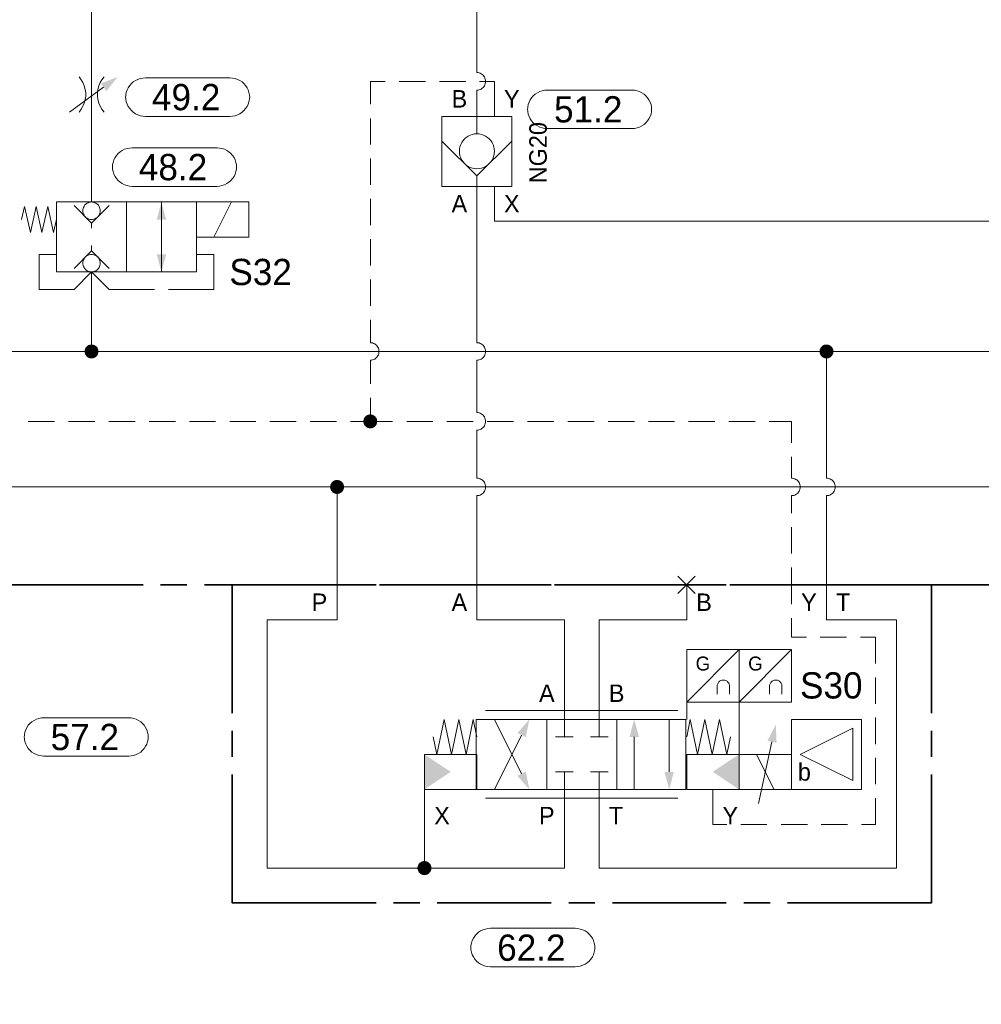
# Model space of a CAD drawing. Header units: millimetres. Extents: x 0 to 203, y 0 to 47.
# Tile 87 of 196: x 33.15 to 37.48, y 29.65 to 34.08. Entities that reach past the tile are written whole.
import ezdxf

# ---------------------------------------------------------------- set-up
doc = ezdxf.new("R2010")
doc.units = ezdxf.units.MM
for name, color, linetype in [('PDF_Geomertry', 7, 'Continuous'), ('PDF_Solid Fills', 7, 'Continuous'), ('PDF_Text', 7, 'Continuous')]:
    doc.layers.add(name, color=color, linetype=linetype)
doc.styles.add('PDF Arial', font='txt')

msp = doc.modelspace()

# ---------------------------------------------------------------- hatches: boundary and pattern name
at = {"layer": 'PDF_Solid Fills', "transparency": 33554559}
for points in [[(33.4765, 32.5868), (33.4446, 32.5868), (33.4451, 32.591)], [(33.4765, 32.5868), (33.4451, 32.5826), (33.4446, 32.5868)], [(33.4765, 32.5868), (33.4451, 32.591), (33.446, 32.5951)], [(33.4765, 32.5868), (33.446, 32.5785), (33.4451, 32.5826)], [(33.4765, 32.5868), (33.446, 32.5951), (33.4474, 32.5985)], [(33.4765, 32.5868), (33.4474, 32.5749), (33.446, 32.5785)], [(33.4765, 32.5868), (33.4474, 32.5985), (33.4487, 32.6026)], [(33.4765, 32.5868), (33.4487, 32.5707), (33.4474, 32.5749)], [(33.4765, 32.5868), (33.4487, 32.6026), (33.4515, 32.6063)], [(33.4765, 32.5868), (33.4515, 32.5679), (33.4487, 32.5707)], [(33.4765, 32.5868), (33.4515, 32.6063), (33.4543, 32.609)], [(33.4765, 32.5868), (33.4543, 32.5646), (33.4515, 32.5679)], [(33.4765, 32.5868), (33.4543, 32.609), (33.4571, 32.6118)], [(33.4765, 32.5868), (33.4571, 32.5618), (33.4543, 32.5646)], [(33.4765, 32.5868), (33.4571, 32.6118), (33.4604, 32.6138)], [(33.4765, 32.5868), (33.4604, 32.5596), (33.4571, 32.5618)], [(33.4765, 32.5868), (33.4604, 32.6138), (33.464, 32.616)], [(33.4765, 32.5868), (33.464, 32.5576), (33.4604, 32.5596)], [(33.4765, 32.5868), (33.464, 32.616), (33.4682, 32.6174)], [(33.4765, 32.5868), (33.4682, 32.5563), (33.464, 32.5576)], [(33.4765, 32.5868), (33.4682, 32.6174), (33.4724, 32.6179)], [(33.4765, 32.5868), (33.4724, 32.5554), (33.4682, 32.5563)], [(33.4765, 32.5868), (33.4724, 32.6179), (33.4765, 32.6179)], [(33.4765, 32.5868), (33.4765, 32.5554), (33.4724, 32.5554)], [(33.4765, 32.5868), (33.4807, 32.6179), (33.484, 32.6174)], [(33.4765, 32.5868), (33.4765, 32.6179), (33.4807, 32.6179)], [(33.4765, 32.5868), (33.484, 32.6174), (33.4882, 32.616)], [(33.4765, 32.5868), (33.4882, 32.616), (33.4918, 32.6138)], [(33.4765, 32.5868), (33.4918, 32.6138), (33.4951, 32.6118)], [(33.4765, 32.5868), (33.4951, 32.6118), (33.4987, 32.609)], [(33.4765, 32.5868), (33.4987, 32.609), (33.5015, 32.6063)], [(33.4765, 32.5868), (33.5015, 32.6063), (33.5035, 32.6026)], [(33.4765, 32.5868), (33.5035, 32.6026), (33.5049, 32.5985)], [(33.4765, 32.5868), (33.5049, 32.5985), (33.5063, 32.5951)], [(33.4765, 32.5868), (33.5063, 32.5951), (33.5071, 32.591)], [(33.4765, 32.5868), (33.5071, 32.591), (33.5076, 32.5868)], [(33.4765, 32.5868), (33.4807, 32.5554), (33.4765, 32.5554)], [(33.4765, 32.5868), (33.484, 32.5563), (33.4807, 32.5554)], [(33.4765, 32.5868), (33.4882, 32.5576), (33.484, 32.5563)], [(33.4765, 32.5868), (33.4918, 32.5596), (33.4882, 32.5576)], [(33.4765, 32.5868), (33.4951, 32.5618), (33.4918, 32.5596)], [(33.4765, 32.5868), (33.4987, 32.5646), (33.4951, 32.5618)], [(33.4765, 32.5868), (33.5015, 32.5679), (33.4987, 32.5646)], [(33.4765, 32.5868), (33.5035, 32.5707), (33.5015, 32.5679)], [(33.4765, 32.5868), (33.5049, 32.5749), (33.5035, 32.5707)], [(33.4765, 32.5868), (33.5063, 32.5785), (33.5049, 32.5749)], [(33.4765, 32.5868), (33.5071, 32.5826), (33.5063, 32.5785)], [(33.4765, 32.5868), (33.5076, 32.5868), (33.5071, 32.5826)], [(36.7807, 32.5868), (36.7493, 32.591), (36.7501, 32.5951)], [(36.7807, 32.5868), (36.7493, 32.5868), (36.7493, 32.591)], [(36.7807, 32.5868), (36.7493, 32.5826), (36.7493, 32.5868)], [(36.7807, 32.5868), (36.7501, 32.5785), (36.7493, 32.5826)], [(36.7807, 32.5868), (36.7501, 32.5951), (36.7515, 32.5985)], [(36.7807, 32.5868), (36.7515, 32.5749), (36.7501, 32.5785)], [(36.7807, 32.5868), (36.7515, 32.5985), (36.7535, 32.6026)], [(36.7807, 32.5868), (36.7535, 32.5707), (36.7515, 32.5749)], [(36.7807, 32.5868), (36.7535, 32.6026), (36.7557, 32.6063)], [(36.7807, 32.5868), (36.7557, 32.5679), (36.7535, 32.5707)], [(36.7807, 32.5868), (36.7557, 32.6063), (36.7585, 32.609)], [(36.7807, 32.5868), (36.7585, 32.5646), (36.7557, 32.5679)], [(36.7807, 32.5868), (36.7585, 32.609), (36.7613, 32.6118)], [(36.7807, 32.5868), (36.7613, 32.5618), (36.7585, 32.5646)], [(36.7807, 32.5868), (36.7613, 32.6118), (36.7646, 32.6138)], [(36.7807, 32.5868), (36.7646, 32.5596), (36.7613, 32.5618)], [(36.7807, 32.5868), (36.7646, 32.6138), (36.7687, 32.616)], [(36.7807, 32.5868), (36.7687, 32.5576), (36.7646, 32.5596)], [(36.7807, 32.5868), (36.7687, 32.616), (36.7724, 32.6174)], [(36.7807, 32.5868), (36.7724, 32.5563), (36.7687, 32.5576)], [(36.7807, 32.5868), (36.7724, 32.6174), (36.7765, 32.6179)], [(36.7807, 32.5868), (36.7765, 32.5554), (36.7724, 32.5563)], [(36.7807, 32.5868), (36.7765, 32.6179), (36.7807, 32.6179)], [(36.7807, 32.5868), (36.7807, 32.5554), (36.7765, 32.5554)], [(36.7807, 32.5868), (36.7849, 32.6179), (36.789, 32.6174)], [(36.7807, 32.5868), (36.7807, 32.6179), (36.7849, 32.6179)], [(36.7807, 32.5868), (36.789, 32.6174), (36.7924, 32.616)], [(36.7807, 32.5868), (36.7924, 32.616), (36.7965, 32.6138)], [(36.7807, 32.5868), (36.7965, 32.6138), (36.8001, 32.6118)], [(36.7807, 32.5868), (36.8001, 32.6118), (36.8029, 32.609)], [(36.7807, 32.5868), (36.8029, 32.609), (36.8057, 32.6063)], [(36.7807, 32.5868), (36.8057, 32.6063), (36.8076, 32.6026)], [(36.7807, 32.5868), (36.8076, 32.6026), (36.8099, 32.5985)], [(36.7807, 32.5868), (36.8099, 32.5985), (36.8112, 32.5951)], [(36.7807, 32.5868), (36.8112, 32.5951), (36.8118, 32.591)], [(36.7807, 32.5868), (36.8118, 32.591), (36.8118, 32.5868)], [(36.7807, 32.5868), (36.7849, 32.5554), (36.7807, 32.5554)], [(36.7807, 32.5868), (36.789, 32.5563), (36.7849, 32.5554)], [(36.7807, 32.5868), (36.7924, 32.5576), (36.789, 32.5563)], [(36.7807, 32.5868), (36.7965, 32.5596), (36.7924, 32.5576)], [(36.7807, 32.5868), (36.8001, 32.5618), (36.7965, 32.5596)], [(36.7807, 32.5868), (36.8029, 32.5646), (36.8001, 32.5618)], [(36.7807, 32.5868), (36.8057, 32.5679), (36.8029, 32.5646)], [(36.7807, 32.5868), (36.8076, 32.5707), (36.8057, 32.5679)], [(36.7807, 32.5868), (36.8099, 32.5749), (36.8076, 32.5707)], [(36.7807, 32.5868), (36.8112, 32.5785), (36.8099, 32.5749)], [(36.7807, 32.5868), (36.8118, 32.5826), (36.8112, 32.5785)], [(36.7807, 32.5868), (36.8118, 32.5868), (36.8118, 32.5826)], [(34.7299, 32.2721), (34.6979, 32.2721), (34.6987, 32.2763)], [(34.7299, 32.2721), (34.6987, 32.2687), (34.6979, 32.2721)], [(34.7299, 32.2721), (34.6987, 32.2763), (34.6993, 32.2804)], [(34.7299, 32.2721), (34.6993, 32.2646), (34.6987, 32.2687)], [(34.7299, 32.2721), (34.6993, 32.2804), (34.7007, 32.2846)], [(34.7299, 32.2721), (34.7007, 32.2604), (34.6993, 32.2646)], [(34.7299, 32.2721), (34.7007, 32.2846), (34.7021, 32.2882)], [(34.7299, 32.2721), (34.7021, 32.2568), (34.7007, 32.2604)], [(34.7299, 32.2721), (34.7021, 32.2882), (34.7049, 32.2915)], [(34.7299, 32.2721), (34.7049, 32.2535), (34.7021, 32.2568)], [(34.7299, 32.2721), (34.7049, 32.2915), (34.7076, 32.2943)], [(34.7299, 32.2721), (34.7076, 32.2499), (34.7049, 32.2535)], [(34.7299, 32.2721), (34.7076, 32.2943), (34.7104, 32.2971)], [(34.7299, 32.2721), (34.7104, 32.2479), (34.7076, 32.2499)], [(34.7299, 32.2721), (34.7104, 32.2971), (34.714, 32.2999)], [(34.7299, 32.2721), (34.714, 32.2451), (34.7104, 32.2479)], [(34.7299, 32.2721), (34.714, 32.2999), (34.7174, 32.3013)], [(34.7299, 32.2721), (34.7174, 32.2437), (34.714, 32.2451)], [(34.7299, 32.2721), (34.7174, 32.3013), (34.7215, 32.3026)], [(34.7299, 32.2721), (34.7215, 32.2424), (34.7174, 32.2437)], [(34.7299, 32.2721), (34.7215, 32.3026), (34.7257, 32.3035)], [(34.7299, 32.2721), (34.7257, 32.2415), (34.7215, 32.2424)], [(34.7299, 32.2721), (34.7257, 32.3035), (34.7299, 32.304)], [(34.7299, 32.2721), (34.7299, 32.241), (34.7257, 32.2415)], [(34.7299, 32.2721), (34.7299, 32.304), (34.7335, 32.3035)], [(34.7299, 32.2721), (34.7335, 32.3035), (34.7376, 32.3026)], [(34.7299, 32.2721), (34.7376, 32.3026), (34.7418, 32.3013)], [(34.7299, 32.2721), (34.7418, 32.3013), (34.7451, 32.2999)], [(34.7299, 32.2721), (34.7451, 32.2999), (34.7487, 32.2971)], [(34.7299, 32.2721), (34.7487, 32.2971), (34.7521, 32.2943)], [(34.7299, 32.2721), (34.7521, 32.2943), (34.7543, 32.2915)], [(34.7299, 32.2721), (34.7543, 32.2915), (34.7571, 32.2882)], [(34.7299, 32.2721), (34.7571, 32.2882), (34.7585, 32.2846)], [(34.7299, 32.2721), (34.7585, 32.2846), (34.7599, 32.2804)], [(34.7299, 32.2721), (34.7599, 32.2804), (34.7604, 32.2763)], [(34.7299, 32.2721), (34.7604, 32.2763), (34.7613, 32.2721)], [(34.7299, 32.2721), (34.7335, 32.2415), (34.7299, 32.241)], [(34.7299, 32.2721), (34.7376, 32.2424), (34.7335, 32.2415)], [(34.7299, 32.2721), (34.7418, 32.2437), (34.7376, 32.2424)], [(34.7299, 32.2721), (34.7451, 32.2451), (34.7418, 32.2437)], [(34.7299, 32.2721), (34.7487, 32.2479), (34.7451, 32.2451)], [(34.7299, 32.2721), (34.7521, 32.2499), (34.7487, 32.2479)], [(34.7299, 32.2721), (34.7543, 32.2535), (34.7521, 32.2499)], [(34.7299, 32.2721), (34.7571, 32.2568), (34.7543, 32.2535)], [(34.7299, 32.2721), (34.7585, 32.2604), (34.7571, 32.2568)], [(34.7299, 32.2721), (34.7599, 32.2646), (34.7585, 32.2604)], [(34.7299, 32.2721), (34.7604, 32.2687), (34.7599, 32.2646)], [(34.7299, 32.2721), (34.7613, 32.2721), (34.7604, 32.2687)], [(34.5807, 31.9776), (34.5585, 31.9999), (34.5612, 32.0026)], [(34.5807, 31.9776), (34.5612, 32.0026), (34.5646, 32.0049)], [(34.5807, 31.9776), (34.5646, 32.0049), (34.5682, 32.0068)], [(34.5807, 31.9776), (34.5682, 32.0068), (34.5724, 32.0082)], [(34.5807, 31.9776), (34.5724, 32.0082), (34.5765, 32.009)], [(34.5807, 31.9776), (34.5765, 32.009), (34.5807, 32.009)], [(34.5807, 31.9776), (34.584, 32.009), (34.5882, 32.0082)], [(34.5807, 31.9776), (34.5807, 32.009), (34.584, 32.009)], [(34.5807, 31.9776), (34.5882, 32.0082), (34.5924, 32.0068)], [(34.5807, 31.9776), (34.5924, 32.0068), (34.596, 32.0049)], [(34.5807, 31.9776), (34.596, 32.0049), (34.5993, 32.0026)], [(34.5807, 31.9776), (34.5993, 32.0026), (34.6029, 31.9999)], [(34.5807, 31.9776), (34.5487, 31.9776), (34.5493, 31.9818)], [(34.5807, 31.9776), (34.5493, 31.9735), (34.5487, 31.9776)], [(34.5807, 31.9776), (34.5493, 31.9818), (34.5501, 31.986)], [(34.5807, 31.9776), (34.5501, 31.9693), (34.5493, 31.9735)], [(34.5807, 31.9776), (34.5501, 31.986), (34.5515, 31.9896)], [(34.5807, 31.9776), (34.5515, 31.966), (34.5501, 31.9693)], [(34.5807, 31.9776), (34.5515, 31.9896), (34.5529, 31.9937)], [(34.5807, 31.9776), (34.5529, 31.9618), (34.5515, 31.966)], [(34.5807, 31.9776), (34.5529, 31.9937), (34.5557, 31.9971)], [(34.5807, 31.9776), (34.5557, 31.959), (34.5529, 31.9618)], [(34.5807, 31.9776), (34.5557, 31.9971), (34.5585, 31.9999)], [(34.5807, 31.9776), (34.5585, 31.9554), (34.5557, 31.959)], [(34.5807, 31.9776), (34.5612, 31.9526), (34.5585, 31.9554)], [(34.5807, 31.9776), (34.5646, 31.9507), (34.5612, 31.9526)], [(34.5807, 31.9776), (34.5682, 31.9485), (34.5646, 31.9507)], [(34.5807, 31.9776), (34.5724, 31.9471), (34.5682, 31.9485)], [(34.5807, 31.9776), (34.5765, 31.9465), (34.5724, 31.9471)], [(34.5807, 31.9776), (34.5807, 31.9465), (34.5765, 31.9465)], [(34.5807, 31.9776), (34.6029, 31.9999), (34.6049, 31.9971)], [(34.5807, 31.9776), (34.6049, 31.9971), (34.6076, 31.9937)], [(34.5807, 31.9776), (34.6076, 31.9937), (34.609, 31.9896)], [(34.5807, 31.9776), (34.609, 31.9896), (34.6104, 31.986)], [(34.5807, 31.9776), (34.6104, 31.986), (34.6113, 31.9818)], [(34.5807, 31.9776), (34.6113, 31.9818), (34.6118, 31.9776)], [(34.5807, 31.9776), (34.584, 31.9465), (34.5807, 31.9465)], [(34.5807, 31.9776), (34.5882, 31.9471), (34.584, 31.9465)], [(34.5807, 31.9776), (34.5924, 31.9485), (34.5882, 31.9471)], [(34.5807, 31.9776), (34.596, 31.9507), (34.5924, 31.9485)], [(34.5807, 31.9776), (34.5993, 31.9526), (34.596, 31.9507)], [(34.5807, 31.9776), (34.6029, 31.9554), (34.5993, 31.9526)], [(34.5807, 31.9776), (34.6049, 31.959), (34.6029, 31.9554)], [(34.5807, 31.9776), (34.6076, 31.9618), (34.6049, 31.959)], [(34.5807, 31.9776), (34.609, 31.966), (34.6076, 31.9618)], [(34.5807, 31.9776), (34.6104, 31.9693), (34.609, 31.966)], [(34.5807, 31.9776), (34.6113, 31.9735), (34.6104, 31.9693)], [(34.5807, 31.9776), (34.6118, 31.9776), (34.6113, 31.9735)], [(34.9729, 30.2646), (34.9432, 30.2729), (34.9446, 30.2771)], [(34.9729, 30.2646), (34.9446, 30.2771), (34.946, 30.2804)], [(34.9729, 30.2646), (34.946, 30.2804), (34.9479, 30.284)], [(34.9729, 30.2646), (34.9479, 30.284), (34.9507, 30.2868)], [(34.9729, 30.2646), (34.9507, 30.2868), (34.9543, 30.2896)], [(34.9729, 30.2646), (34.9543, 30.2896), (34.9576, 30.2915)], [(34.9729, 30.2646), (34.9576, 30.2915), (34.9613, 30.2938)], [(34.9729, 30.2646), (34.9613, 30.2938), (34.9654, 30.2951)], [(34.9729, 30.2646), (34.9654, 30.2951), (34.9688, 30.2957)], [(34.9729, 30.2646), (34.9688, 30.2957), (34.9729, 30.2957)], [(34.9729, 30.2646), (34.9771, 30.2957), (34.9813, 30.2951)], [(34.9729, 30.2646), (34.9729, 30.2957), (34.9771, 30.2957)], [(34.9729, 30.2646), (34.9813, 30.2951), (34.9854, 30.2938)], [(34.9729, 30.2646), (34.9854, 30.2938), (34.989, 30.2915)], [(34.9729, 30.2646), (34.989, 30.2915), (34.9924, 30.2896)], [(34.9729, 30.2646), (34.9924, 30.2896), (34.9951, 30.2868)], [(34.9729, 30.2646), (34.9951, 30.2868), (34.9979, 30.284)], [(34.9729, 30.2646), (34.9979, 30.284), (35.0007, 30.2804)], [(34.9729, 30.2646), (35.0007, 30.2804), (35.0021, 30.2771)], [(34.9729, 30.2646), (35.0021, 30.2771), (35.0035, 30.2729)], [(34.9729, 30.2646), (34.9418, 30.2687), (34.9432, 30.2729)], [(34.9729, 30.2646), (34.9418, 30.2646), (34.9418, 30.2687)], [(34.9729, 30.2646), (34.9418, 30.2604), (34.9418, 30.2646)], [(34.9729, 30.2646), (34.9432, 30.2563), (34.9418, 30.2604)], [(34.9729, 30.2646), (34.9446, 30.2526), (34.9432, 30.2563)], [(34.9729, 30.2646), (34.946, 30.2493), (34.9446, 30.2526)], [(34.9729, 30.2646), (34.9479, 30.2457), (34.946, 30.2493)], [(34.9729, 30.2646), (34.9507, 30.2424), (34.9479, 30.2457)], [(34.9729, 30.2646), (34.9543, 30.2396), (34.9507, 30.2424)], [(34.9729, 30.2646), (34.9576, 30.2374), (34.9543, 30.2396)], [(34.9729, 30.2646), (34.9613, 30.2354), (34.9576, 30.2374)], [(34.9729, 30.2646), (34.9654, 30.234), (34.9613, 30.2354)], [(34.9729, 30.2646), (34.9688, 30.2332), (34.9654, 30.234)], [(34.9729, 30.2646), (34.9729, 30.2332), (34.9688, 30.2332)], [(34.9729, 30.2646), (35.0035, 30.2729), (35.0043, 30.2687)], [(34.9729, 30.2646), (35.0043, 30.2687), (35.0049, 30.2646)], [(34.9729, 30.2646), (34.9771, 30.2332), (34.9729, 30.2332)], [(34.9729, 30.2646), (34.9813, 30.234), (34.9771, 30.2332)], [(34.9729, 30.2646), (34.9854, 30.2354), (34.9813, 30.234)], [(34.9729, 30.2646), (34.989, 30.2374), (34.9854, 30.2354)], [(34.9729, 30.2646), (34.9924, 30.2396), (34.989, 30.2374)], [(34.9729, 30.2646), (34.9951, 30.2424), (34.9924, 30.2396)], [(34.9729, 30.2646), (34.9979, 30.2457), (34.9951, 30.2424)], [(34.9729, 30.2646), (35.0007, 30.2493), (34.9979, 30.2457)], [(34.9729, 30.2646), (35.0021, 30.2526), (35.0007, 30.2493)], [(34.9729, 30.2646), (35.0035, 30.2563), (35.0021, 30.2526)], [(34.9729, 30.2646), (35.0043, 30.2604), (35.0035, 30.2563)], [(34.9729, 30.2646), (35.0049, 30.2646), (35.0043, 30.2604)]]:
    msp.add_hatch(color=256, dxfattribs=at).paths.add_polyline_path(points)

# ---------------------------------------------------------------- linework, layer by layer
at = {"layer": 'PDF_Geomertry', "lineweight": 15}
for points in [[(35.209, 33.8401), (35.209, 34.2054), (33.4765, 34.2054), (33.4765, 33.8993), (33.4765, 33.5846), (33.4765, 33.259)], [(33.4201, 33.6632), (33.4299, 33.6757), (33.4376, 33.6896), (33.4438, 33.7035), (33.4479, 33.7187), (33.4501, 33.734), (33.4501, 33.7499), (33.4479, 33.7651), (33.4438, 33.7804), (33.4376, 33.7951), (33.4299, 33.8082), (33.4201, 33.8207)], [(33.5326, 33.8207), (33.5229, 33.8082), (33.5146, 33.7951), (33.509, 33.7804), (33.5049, 33.7651), (33.5029, 33.7499), (33.5029, 33.734), (33.5049, 33.7187), (33.509, 33.7035), (33.5146, 33.6896), (33.5229, 33.6757), (33.5326, 33.6632)], [(35.209, 33.5651), (35.209, 33.6437), (35.209, 33.7618), (35.214, 33.7618), (35.2188, 33.7632), (35.2237, 33.7646), (35.2285, 33.7665), (35.2326, 33.7701), (35.2368, 33.7729), (35.2404, 33.7771), (35.2432, 33.7813), (35.2451, 33.786), (35.2465, 33.791), (35.2479, 33.7957), (35.2479, 33.8007), (35.2479, 33.8063), (35.2465, 33.811), (35.2451, 33.816), (35.2432, 33.8207), (35.2404, 33.8249), (35.2368, 33.8285), (35.2326, 33.8318), (35.2285, 33.8346), (35.2237, 33.8374), (35.2188, 33.8388), (35.214, 33.8401), (35.209, 33.8401), (35.214, 33.8401), (35.2188, 33.8388), (35.2237, 33.8374), (35.2285, 33.8346), (35.2326, 33.8318), (35.2368, 33.8285), (35.2404, 33.8249), (35.2432, 33.8207), (35.2451, 33.816), (35.2465, 33.811), (35.2479, 33.8063), (35.2479, 33.8007), (35.2479, 33.7957), (35.2465, 33.791), (35.2451, 33.786), (35.2432, 33.7813), (35.2404, 33.7771), (35.2368, 33.7729), (35.2326, 33.7701), (35.2285, 33.7665), (35.2237, 33.7646), (35.2188, 33.7632), (35.214, 33.7618), (35.209, 33.7618)], [(33.3779, 33.6632), (33.5307, 33.7743)], [(34.7299, 33.6979), (34.7299, 33.8007), (34.796, 33.8007)], [(34.859, 33.8007), (34.9771, 33.8007)], [(35.0404, 33.8007), (35.1585, 33.8007)], [(35.221, 33.8007), (35.2876, 33.8007), (35.2876, 33.6437)], [(34.7299, 33.5165), (34.7299, 33.6346)], [(35.366, 33.5326), (35.209, 33.3757), (35.0515, 33.5326)], [(34.7299, 33.3354), (34.7299, 33.4535)], [(35.209, 32.6263), (35.209, 33.329), (35.209, 33.3757)], [(38.2974, 32.6263), (38.2974, 33.1721), (35.2876, 33.1721), (35.2876, 33.329)], [(33.5549, 33.2424), (33.4765, 33.1638), (33.3974, 33.2424)], [(33.7904, 33.259), (33.7904, 33.0229)], [(34.1049, 33.259), (34.0265, 33.1013)], [(34.7299, 33.1549), (34.7299, 33.2729)], [(33.3188, 33.1799), (33.3057, 33.1215), (33.2799, 33.2388), (33.2535, 33.1215), (33.2271, 33.2388), (33.2015, 33.1215), (33.1751, 33.2388), (33.1618, 33.1799)], [(33.4765, 33.1638), (33.4765, 33.141)], [(33.7904, 32.9443), (33.7904, 33.1799)], [(34.7299, 32.9735), (34.7299, 33.0915)], [(33.3188, 33.0229), (33.2404, 33.0229), (33.2404, 32.866), (33.3974, 32.866), (33.4765, 32.9443), (33.5549, 32.866), (33.759, 32.866)], [(33.3974, 32.9604), (33.4765, 33.0396), (33.5549, 32.9604)], [(33.4765, 33.0396), (33.4765, 33.0624)], [(33.8224, 32.866), (34.0265, 32.866), (34.0265, 33.0229), (33.9479, 33.0229)], [(33.4765, 32.5868), (33.4765, 32.9443)], [(34.7299, 32.7924), (34.7299, 32.9104)], [(34.7299, 32.6263), (34.7299, 32.729)], [(34.7299, 32.4415), (34.7299, 32.5479), (34.7349, 32.5479), (34.7396, 32.5485), (34.7446, 32.5507), (34.7493, 32.5526), (34.7535, 32.5554), (34.7576, 32.559), (34.7604, 32.5632), (34.764, 32.5674), (34.766, 32.5715), (34.7674, 32.5763), (34.7687, 32.5818), (34.7687, 32.5868), (34.7687, 32.5924), (34.7674, 32.5971), (34.766, 32.6021), (34.764, 32.6063), (34.7604, 32.611), (34.7576, 32.6146), (34.7535, 32.6179), (34.7493, 32.6207), (34.7446, 32.6229), (34.7396, 32.6249), (34.7349, 32.6257), (34.7299, 32.6263), (34.7349, 32.6257), (34.7396, 32.6249), (34.7446, 32.6229), (34.7493, 32.6207), (34.7535, 32.6179), (34.7576, 32.6146), (34.7604, 32.611), (34.764, 32.6063), (34.766, 32.6021), (34.7674, 32.5971), (34.7687, 32.5924), (34.7687, 32.5868), (34.7687, 32.5818), (34.7674, 32.5763), (34.766, 32.5715), (34.764, 32.5674), (34.7604, 32.5632), (34.7576, 32.559), (34.7535, 32.5554), (34.7493, 32.5526), (34.7446, 32.5507), (34.7396, 32.5485), (34.7349, 32.5479), (34.7299, 32.5479)], [(35.209, 32.3118), (35.209, 32.5479), (35.214, 32.5479), (35.2188, 32.5485), (35.2237, 32.5507), (35.2285, 32.5526), (35.2326, 32.5554), (35.2368, 32.559), (35.2404, 32.5632), (35.2432, 32.5674), (35.2451, 32.5715), (35.2465, 32.5763), (35.2479, 32.5818), (35.2479, 32.5868), (35.2479, 32.5924), (35.2465, 32.5971), (35.2451, 32.6021), (35.2432, 32.6063), (35.2404, 32.611), (35.2368, 32.6146), (35.2326, 32.6179), (35.2285, 32.6207), (35.2237, 32.6229), (35.2188, 32.6249), (35.214, 32.6257), (35.209, 32.6263), (35.214, 32.6257), (35.2188, 32.6249), (35.2237, 32.6229), (35.2285, 32.6207), (35.2326, 32.6179), (35.2368, 32.6146), (35.2404, 32.611), (35.2432, 32.6063), (35.2451, 32.6021), (35.2465, 32.5971), (35.2479, 32.5924), (35.2479, 32.5868), (35.2479, 32.5818), (35.2465, 32.5763), (35.2451, 32.5715), (35.2432, 32.5674), (35.2404, 32.5632), (35.2368, 32.559), (35.2326, 32.5554), (35.2285, 32.5526), (35.2237, 32.5507), (35.2188, 32.5485), (35.214, 32.5479), (35.209, 32.5479)], [(32.2779, 32.0174), (32.2779, 32.5868), (33.4765, 32.5868), (36.7807, 32.5868)], [(36.7807, 32.0174), (36.7807, 32.5868), (38.8043, 32.5868), (39.1188, 32.5868), (39.8688, 32.5868)], [(34.641, 32.2721), (34.7299, 32.2721), (34.7299, 32.3785)], [(35.209, 32.0174), (35.209, 32.2332), (35.214, 32.2332), (35.2188, 32.2346), (35.2237, 32.236), (35.2285, 32.2382), (35.2326, 32.2415), (35.2368, 32.2443), (35.2404, 32.2485), (35.2432, 32.2526), (35.2451, 32.2576), (35.2465, 32.2624), (35.2479, 32.2674), (35.2479, 32.2721), (35.2479, 32.2776), (35.2465, 32.2826), (35.2451, 32.2874), (35.2432, 32.2924), (35.2404, 32.2965), (35.2368, 32.2999), (35.2326, 32.3035), (35.2285, 32.3063), (35.2237, 32.309), (35.2188, 32.3104), (35.214, 32.3118), (35.209, 32.3118), (35.214, 32.3118), (35.2188, 32.3104), (35.2237, 32.309), (35.2285, 32.3063), (35.2326, 32.3035), (35.2368, 32.2999), (35.2404, 32.2965), (35.2432, 32.2924), (35.2451, 32.2874), (35.2465, 32.2826), (35.2479, 32.2776), (35.2479, 32.2721), (35.2479, 32.2674), (35.2465, 32.2624), (35.2451, 32.2576), (35.2432, 32.2526), (35.2404, 32.2485), (35.2368, 32.2443), (35.2326, 32.2415), (35.2285, 32.2382), (35.2237, 32.236), (35.2188, 32.2346), (35.214, 32.2332), (35.209, 32.2332)], [(33.1918, 32.2721), (33.3099, 32.2721)], [(33.3729, 32.2721), (33.491, 32.2721)], [(33.5543, 32.2721), (33.6724, 32.2721)], [(33.7354, 32.2721), (33.8535, 32.2721)], [(33.916, 32.2721), (34.034, 32.2721)], [(34.0974, 32.2721), (34.2154, 32.2721)], [(34.2785, 32.2721), (34.3965, 32.2721)], [(34.4599, 32.2721), (34.5779, 32.2721)], [(34.7299, 32.2721), (34.8299, 32.2721)], [(34.8932, 32.2721), (35.0113, 32.2721)], [(35.0743, 32.2721), (35.1924, 32.2721)], [(35.2557, 32.2721), (35.3737, 32.2721)], [(35.4362, 32.2721), (35.5543, 32.2721)], [(35.6174, 32.2721), (35.7354, 32.2721)], [(35.7987, 32.2721), (35.9168, 32.2721)], [(35.9799, 32.2721), (36.0979, 32.2721)], [(36.1604, 32.2721), (36.2785, 32.2721)], [(36.3418, 32.2721), (36.4599, 32.2721)], [(36.5229, 32.2721), (36.6237, 32.2721), (36.6237, 32.1763)], [(36.6237, 32.0174), (36.6285, 32.0165), (36.6335, 32.016), (36.6382, 32.0138), (36.6432, 32.0118), (36.6474, 32.009), (36.6515, 32.0054), (36.6549, 32.0021), (36.6576, 31.9971), (36.6599, 31.9929), (36.6613, 31.9882), (36.6626, 31.9832), (36.6626, 31.9776), (36.6626, 31.9729), (36.6613, 31.9674), (36.6599, 31.9624), (36.6576, 31.9582), (36.6549, 31.954), (36.6515, 31.9499), (36.6474, 31.9465), (36.6432, 31.9438), (36.6382, 31.9415), (36.6335, 31.9396), (36.6285, 31.9387), (36.6237, 31.9387), (36.6285, 31.9387), (36.6335, 31.9396), (36.6382, 31.9415), (36.6432, 31.9438), (36.6474, 31.9465), (36.6515, 31.9499), (36.6549, 31.954), (36.6576, 31.9582), (36.6599, 31.9624), (36.6613, 31.9674), (36.6626, 31.9729), (36.6626, 31.9776), (36.6626, 31.9832), (36.6613, 31.9882), (36.6599, 31.9929), (36.6576, 31.9971), (36.6549, 32.0021), (36.6515, 32.0054), (36.6474, 32.009), (36.6432, 32.0118), (36.6382, 32.0138), (36.6335, 32.016), (36.6285, 32.0165), (36.6237, 32.0174), (36.6237, 32.1132)], [(35.6021, 30.854), (35.6021, 30.9326), (35.6021, 31.3804), (35.209, 31.3804), (35.209, 31.5374), (35.209, 31.9387), (35.214, 31.9387), (35.2188, 31.9396), (35.2237, 31.9415), (35.2285, 31.9438), (35.2326, 31.9465), (35.2368, 31.9499), (35.2404, 31.954), (35.2432, 31.9582), (35.2451, 31.9624), (35.2465, 31.9674), (35.2479, 31.9729), (35.2479, 31.9776), (35.2479, 31.9832), (35.2465, 31.9882), (35.2451, 31.9929), (35.2432, 31.9971), (35.2404, 32.0021), (35.2368, 32.0054), (35.2326, 32.009), (35.2285, 32.0118), (35.2237, 32.0138), (35.2188, 32.016), (35.214, 32.0165), (35.209, 32.0174), (35.214, 32.0165), (35.2188, 32.016), (35.2237, 32.0138), (35.2285, 32.0118), (35.2326, 32.009), (35.2368, 32.0054), (35.2404, 32.0021), (35.2432, 31.9971), (35.2451, 31.9929), (35.2465, 31.9882), (35.2479, 31.9832), (35.2479, 31.9776), (35.2479, 31.9729), (35.2465, 31.9674), (35.2451, 31.9624), (35.2432, 31.9582), (35.2404, 31.954), (35.2368, 31.9499), (35.2326, 31.9465), (35.2285, 31.9438), (35.2237, 31.9415), (35.2188, 31.9396), (35.214, 31.9387), (35.209, 31.9387)], [(36.7807, 31.9387), (36.7854, 31.9387), (36.791, 31.9396), (36.796, 31.9415), (36.8001, 31.9438), (36.8043, 31.9465), (36.8085, 31.9499), (36.8118, 31.954), (36.8146, 31.9582), (36.8168, 31.9624), (36.8188, 31.9674), (36.8196, 31.9729), (36.8201, 31.9776), (36.8196, 31.9832), (36.8188, 31.9882), (36.8168, 31.9929), (36.8146, 31.9971), (36.8118, 32.0021), (36.8085, 32.0054), (36.8043, 32.009), (36.8001, 32.0118), (36.796, 32.0138), (36.791, 32.016), (36.7854, 32.0165), (36.7807, 32.0174), (36.7854, 32.0165), (36.791, 32.016), (36.796, 32.0138), (36.8001, 32.0118), (36.8043, 32.009), (36.8085, 32.0054), (36.8118, 32.0021), (36.8146, 31.9971), (36.8168, 31.9929), (36.8188, 31.9882), (36.8196, 31.9832), (36.8201, 31.9776), (36.8196, 31.9729), (36.8188, 31.9674), (36.8168, 31.9624), (36.8146, 31.9582), (36.8118, 31.954), (36.8085, 31.9499), (36.8043, 31.9465), (36.8001, 31.9438), (36.796, 31.9415), (36.791, 31.9396), (36.7854, 31.9387), (36.7807, 31.9387), (36.7807, 31.5374), (36.7807, 31.3804), (37.0951, 31.3804), (37.0951, 30.2646), (35.759, 30.2646), (35.759, 30.6179), (35.759, 30.6971)], [(34.9729, 30.4804), (34.9729, 30.2646), (34.266, 30.2646), (34.266, 31.3804), (34.5807, 31.3804), (34.5807, 31.5374), (34.5807, 31.9776), (30.0771, 31.9776), (30.0771, 31.5374), (30.0771, 30.5943), (30.0771, 29.6521), (31.0993, 29.6521), (31.0993, 29.809), (31.0993, 29.8874)], [(40.0849, 31.9776), (37.6687, 31.9776), (34.5807, 31.9776)], [(36.6237, 31.9387), (36.6237, 31.8604)], [(36.6237, 31.7971), (36.6237, 31.679)], [(36.6237, 31.616), (36.6237, 31.5374), (36.6237, 31.4513)], [(36.1126, 31.4985), (36.191, 31.5771)], [(36.191, 31.4985), (36.1126, 31.5771)], [(36.1521, 31.5374), (36.1521, 31.3804), (35.759, 31.3804), (35.759, 30.9326), (35.759, 30.854)], [(36.6237, 31.3882), (36.6237, 31.3021), (36.6904, 31.3021)], [(36.7529, 31.3021), (36.871, 31.3021)], [(36.934, 31.3021), (37.0007, 31.3021), (37.0007, 31.1846)], [(36.3876, 31.2471), (36.1521, 31.011), (36.1521, 30.9326)], [(36.6237, 31.2471), (36.3876, 31.011), (36.3876, 30.7757)], [(37.0007, 31.1215), (37.0007, 31.0035)], [(36.3446, 31.0465), (36.3446, 31.086), (36.3438, 31.0896), (36.3424, 31.0929), (36.341, 31.0957), (36.339, 31.0993), (36.3363, 31.1021), (36.334, 31.104), (36.3307, 31.1063), (36.3279, 31.1076), (36.3243, 31.109), (36.321, 31.1096), (36.3168, 31.1096), (36.3132, 31.1096), (36.3099, 31.109), (36.3063, 31.1076), (36.3029, 31.1063), (36.3001, 31.104), (36.2974, 31.1021), (36.2951, 31.0993), (36.2932, 31.0957), (36.2918, 31.0929), (36.2904, 31.0896), (36.2896, 31.086), (36.2896, 31.0465)], [(36.5799, 31.0465), (36.5799, 31.086), (36.5793, 31.0896), (36.5785, 31.0929), (36.5765, 31.0957), (36.5743, 31.0993), (36.5724, 31.1021), (36.5696, 31.104), (36.5668, 31.1063), (36.5632, 31.1076), (36.5599, 31.109), (36.5563, 31.1096), (36.5529, 31.1096), (36.5493, 31.1096), (36.546, 31.109), (36.5424, 31.1076), (36.539, 31.1063), (36.5363, 31.104), (36.5335, 31.1021), (36.5307, 31.0993), (36.5285, 31.0957), (36.5271, 31.0929), (36.5257, 31.0896), (36.5251, 31.086), (36.5251, 31.0465)], [(36.1126, 30.9721), (35.2479, 30.9721)], [(37.0007, 30.941), (37.0007, 30.8221)], [(35.209, 30.854), (35.1924, 30.9326), (35.1599, 30.7757), (35.1271, 30.9326), (35.0946, 30.7757), (35.0618, 30.9326), (35.0285, 30.7757), (35.0126, 30.854)], [(35.2876, 30.9326), (35.4099, 30.6887)], [(35.5229, 30.9326), (35.5229, 30.6179)], [(35.8376, 30.9326), (35.8376, 30.6179)], [(36.0737, 30.9326), (36.0737, 30.6971)], [(36.1521, 30.854), (36.1682, 30.9326), (36.2007, 30.7757), (36.234, 30.9326), (36.2668, 30.7757), (36.2993, 30.9326), (36.3321, 30.7757), (36.3487, 30.854)], [(35.2876, 30.6179), (35.4099, 30.8624)], [(35.641, 30.854), (35.5626, 30.854)], [(35.7987, 30.854), (35.7196, 30.854)], [(35.916, 30.6179), (35.916, 30.854)], [(36.4743, 30.5554), (36.5354, 30.8326)], [(36.5451, 30.6179), (36.466, 30.7757)], [(37.0007, 30.7596), (37.0007, 30.6415)], [(34.9729, 30.2646), (35.6021, 30.2646), (35.6021, 30.6179), (35.6021, 30.6971)], [(35.5626, 30.6971), (35.641, 30.6971)], [(35.7196, 30.6971), (35.7987, 30.6971)], [(34.9729, 30.6179), (34.9729, 30.461)], [(36.3321, 30.461), (36.2696, 30.461), (36.2696, 30.6179)], [(35.2479, 30.579), (36.1126, 30.579)], [(37.0007, 30.5785), (37.0007, 30.461), (36.9382, 30.461)], [(36.5132, 30.461), (36.3951, 30.461)], [(36.6946, 30.461), (36.5765, 30.461)], [(36.8751, 30.461), (36.7571, 30.461)]]:
    msp.add_lwpolyline(points, dxfattribs=at)
for points in [[(34.0987, 33.8165), (34.1104, 33.816), (34.1215, 33.8137), (34.1326, 33.8096), (34.1432, 33.8049), (34.1529, 33.7985), (34.1613, 33.791), (34.1687, 33.7818), (34.1757, 33.7721), (34.1807, 33.7624), (34.184, 33.7513), (34.1868, 33.7396), (34.1876, 33.7285), (34.1876, 33.7318), (34.1868, 33.7207), (34.184, 33.709), (34.1807, 33.6985), (34.1757, 33.6882), (34.1687, 33.6785), (34.1613, 33.6693), (34.1529, 33.6618), (34.1432, 33.6554), (34.1326, 33.6507), (34.1215, 33.6465), (34.1104, 33.6443), (34.0987, 33.6437), (33.7182, 33.6437), (33.7063, 33.6443), (33.6951, 33.6465), (33.684, 33.6507), (33.6737, 33.6554), (33.664, 33.6618), (33.6557, 33.6693), (33.6479, 33.6785), (33.641, 33.6882), (33.6363, 33.6985), (33.6326, 33.709), (33.6299, 33.7207), (33.6293, 33.7318), (33.6293, 33.7285), (33.6299, 33.7396), (33.6326, 33.7513), (33.6363, 33.7624), (33.641, 33.7721), (33.6479, 33.7818), (33.6557, 33.791), (33.664, 33.7985), (33.6737, 33.8049), (33.684, 33.8096), (33.6951, 33.8137), (33.7063, 33.816), (33.7182, 33.8165), (34.0987, 33.8165)], [(35.9063, 33.7618), (35.9182, 33.761), (35.9293, 33.759), (35.9404, 33.7549), (35.9507, 33.7499), (35.9604, 33.7437), (35.9688, 33.736), (35.9765, 33.7271), (35.9826, 33.7174), (35.9882, 33.7068), (35.9918, 33.6965), (35.9938, 33.6846), (35.9946, 33.6735), (35.9946, 33.6771), (35.9938, 33.666), (35.9918, 33.654), (35.9882, 33.6437), (35.9826, 33.6332), (35.9765, 33.6235), (35.9688, 33.6146), (35.9604, 33.6068), (35.9507, 33.6007), (35.9404, 33.5957), (35.9293, 33.5915), (35.9182, 33.5896), (35.9063, 33.5888), (35.5251, 33.5888), (35.514, 33.5896), (35.5021, 33.5915), (35.4918, 33.5957), (35.4813, 33.6007), (35.4715, 33.6068), (35.4626, 33.6146), (35.4549, 33.6235), (35.4487, 33.6332), (35.4438, 33.6437), (35.4396, 33.654), (35.4376, 33.666), (35.4368, 33.6771), (35.4368, 33.6735), (35.4376, 33.6846), (35.4396, 33.6965), (35.4438, 33.7068), (35.4487, 33.7174), (35.4549, 33.7271), (35.4626, 33.736), (35.4715, 33.7437), (35.4813, 33.7499), (35.4918, 33.7549), (35.5021, 33.759), (35.514, 33.761), (35.5251, 33.7618), (35.9063, 33.7618)], [(35.0515, 33.329), (35.366, 33.329), (35.366, 33.6437), (35.0515, 33.6437), (35.0515, 33.329)], [(35.2876, 33.4868), (35.2868, 33.4971), (35.2849, 33.5068), (35.2813, 33.5165), (35.2771, 33.5257), (35.2715, 33.5346), (35.2646, 33.5424), (35.2571, 33.5493), (35.2479, 33.5549), (35.239, 33.559), (35.2293, 33.5624), (35.2196, 33.5646), (35.209, 33.5651), (35.1987, 33.5646), (35.189, 33.5624), (35.1785, 33.559), (35.1696, 33.5549), (35.1613, 33.5493), (35.1535, 33.5424), (35.1465, 33.5346), (35.141, 33.5257), (35.1363, 33.5165), (35.1326, 33.5068), (35.1313, 33.4971), (35.1307, 33.4868), (35.1313, 33.4763), (35.1326, 33.4665), (35.1363, 33.4568), (35.141, 33.4471), (35.1465, 33.4387), (35.1535, 33.4313), (35.1613, 33.4243), (35.1696, 33.4188), (35.1785, 33.4138), (35.189, 33.411), (35.1987, 33.409), (35.209, 33.4082), (35.2196, 33.409), (35.2293, 33.411), (35.239, 33.4138), (35.2479, 33.4188), (35.2571, 33.4243), (35.2646, 33.4313), (35.2715, 33.4387), (35.2771, 33.4471), (35.2813, 33.4568), (35.2849, 33.4665), (35.2868, 33.4763), (35.2876, 33.4868)], [(34.0404, 33.5021), (34.0515, 33.5013), (34.0626, 33.4993), (34.0737, 33.4957), (34.084, 33.4901), (34.0938, 33.484), (34.1029, 33.4763), (34.1104, 33.4679), (34.1168, 33.4582), (34.1215, 33.4479), (34.1257, 33.4368), (34.1279, 33.4257), (34.1285, 33.4138), (34.1285, 33.4179), (34.1279, 33.4063), (34.1257, 33.3951), (34.1215, 33.384), (34.1168, 33.3735), (34.1104, 33.3638), (34.1029, 33.3554), (34.0938, 33.3479), (34.084, 33.3415), (34.0737, 33.336), (34.0626, 33.3326), (34.0515, 33.3304), (34.0404, 33.329), (33.659, 33.329), (33.6474, 33.3304), (33.6363, 33.3326), (33.6251, 33.336), (33.6146, 33.3415), (33.6049, 33.3479), (33.5965, 33.3554), (33.589, 33.3638), (33.5821, 33.3735), (33.5771, 33.384), (33.5737, 33.3951), (33.571, 33.4063), (33.5701, 33.4179), (33.5701, 33.4138), (33.571, 33.4257), (33.5737, 33.4368), (33.5771, 33.4479), (33.5821, 33.4582), (33.589, 33.4679), (33.5965, 33.4763), (33.6049, 33.484), (33.6146, 33.4901), (33.6251, 33.4957), (33.6363, 33.4993), (33.6474, 33.5013), (33.659, 33.5021), (34.0404, 33.5021)], [(33.3188, 32.9443), (33.6335, 32.9443), (33.6335, 33.259), (33.3188, 33.259), (33.3188, 32.9443)], [(33.5154, 33.2193), (33.5154, 33.2243), (33.514, 33.2299), (33.5126, 33.2346), (33.5104, 33.2388), (33.5076, 33.2437), (33.5043, 33.2471), (33.5001, 33.2507), (33.496, 33.2535), (33.491, 33.2554), (33.4863, 33.2576), (33.4813, 33.2582), (33.4765, 33.259), (33.471, 33.2582), (33.466, 33.2576), (33.4613, 33.2554), (33.4563, 33.2535), (33.4521, 33.2507), (33.4487, 33.2471), (33.4451, 33.2437), (33.4424, 33.2388), (33.4396, 33.2346), (33.4382, 33.2299), (33.4376, 33.2243), (33.4368, 33.2193), (33.4376, 33.2146), (33.4382, 33.209), (33.4396, 33.204), (33.4424, 33.1999), (33.4451, 33.1957), (33.4487, 33.1915), (33.4521, 33.1882), (33.4563, 33.1854), (33.4613, 33.1832), (33.466, 33.1813), (33.471, 33.1804), (33.4765, 33.1799), (33.4813, 33.1804), (33.4863, 33.1813), (33.491, 33.1832), (33.496, 33.1854), (33.5001, 33.1882), (33.5043, 33.1915), (33.5076, 33.1957), (33.5104, 33.1999), (33.5126, 33.204), (33.514, 33.209), (33.5154, 33.2146), (33.5154, 33.2193)], [(33.6335, 33.259), (33.9479, 33.259), (33.9479, 32.9443), (33.6335, 32.9443), (33.6335, 33.259)], [(34.1835, 33.259), (33.9479, 33.259), (33.9479, 33.1013), (34.1835, 33.1013), (34.1835, 33.259)], [(33.5154, 32.984), (33.5154, 32.9888), (33.514, 32.9937), (33.5126, 32.9985), (33.5104, 33.0035), (33.5076, 33.0076), (33.5043, 33.0118), (33.5001, 33.0146), (33.496, 33.0179), (33.491, 33.0201), (33.4863, 33.0215), (33.4813, 33.0229), (33.4765, 33.0229), (33.471, 33.0229), (33.466, 33.0215), (33.4613, 33.0201), (33.4563, 33.0179), (33.4521, 33.0146), (33.4487, 33.0118), (33.4451, 33.0076), (33.4424, 33.0035), (33.4396, 32.9985), (33.4382, 32.9937), (33.4376, 32.9888), (33.4368, 32.984), (33.4376, 32.9785), (33.4382, 32.9735), (33.4396, 32.9687), (33.4424, 32.9638), (33.4451, 32.9596), (33.4487, 32.9563), (33.4521, 32.9526), (33.4563, 32.9499), (33.4613, 32.9471), (33.466, 32.9457), (33.471, 32.9443), (33.4765, 32.9443), (33.4813, 32.9443), (33.4863, 32.9457), (33.491, 32.9471), (33.496, 32.9499), (33.5001, 32.9526), (33.5043, 32.9563), (33.5076, 32.9596), (33.5104, 32.9638), (33.5126, 32.9687), (33.514, 32.9735), (33.5154, 32.9785), (33.5154, 32.984)], [(36.1521, 31.2471), (36.3876, 31.2471), (36.3876, 31.011), (36.1521, 31.011), (36.1521, 31.2471)], [(36.3876, 31.2471), (36.6237, 31.2471), (36.6237, 31.011), (36.3876, 31.011), (36.3876, 31.2471)], [(33.6432, 30.9401), (33.6549, 30.9396), (33.666, 30.9374), (33.6771, 30.934), (33.6876, 30.9285), (33.6974, 30.9221), (33.7057, 30.9146), (33.7132, 30.9063), (33.7196, 30.8965), (33.7251, 30.886), (33.7285, 30.8749), (33.7307, 30.8638), (33.7313, 30.8521), (33.7313, 30.8563), (33.7307, 30.8443), (33.7285, 30.8332), (33.7251, 30.8221), (33.7196, 30.8118), (33.7132, 30.8021), (33.7057, 30.7938), (33.6974, 30.786), (33.6876, 30.7799), (33.6771, 30.7743), (33.666, 30.7707), (33.6549, 30.7687), (33.6432, 30.7674), (33.2618, 30.7674), (33.2507, 30.7687), (33.239, 30.7707), (33.2285, 30.7743), (33.2182, 30.7799), (33.2085, 30.786), (33.1993, 30.7938), (33.1918, 30.8021), (33.1854, 30.8118), (33.1807, 30.8221), (33.1765, 30.8332), (33.1743, 30.8443), (33.1737, 30.8563), (33.1737, 30.8521), (33.1743, 30.8638), (33.1765, 30.8749), (33.1807, 30.886), (33.1854, 30.8965), (33.1918, 30.9063), (33.1993, 30.9146), (33.2085, 30.9221), (33.2182, 30.9285), (33.2285, 30.934), (33.239, 30.9374), (33.2507, 30.9396), (33.2618, 30.9401), (33.6432, 30.9401)], [(35.2049, 30.9326), (36.1479, 30.9326), (36.1479, 30.6179), (35.2049, 30.6179), (35.2049, 30.9326)], [(36.9376, 30.6179), (36.6237, 30.6179), (36.6237, 30.9326), (36.9376, 30.9326), (36.9376, 30.6179)], [(36.8988, 30.6576), (36.8988, 30.8937), (36.6626, 30.7757), (36.8988, 30.6576)], [(34.9729, 30.7757), (35.209, 30.7757), (35.209, 30.6179), (34.9729, 30.6179), (34.9729, 30.7757)], [(36.3876, 30.7757), (36.1521, 30.7757), (36.1521, 30.6179), (36.3876, 30.6179), (36.3876, 30.7757)], [(36.3876, 30.6179), (36.6237, 30.6179), (36.6237, 30.7757), (36.3876, 30.7757), (36.3876, 30.6179)], [(35.6507, 29.9937), (35.6626, 29.9929), (35.6737, 29.9901), (35.6849, 29.9868), (35.6951, 29.9818), (35.7049, 29.9757), (35.7132, 29.9679), (35.721, 29.959), (35.7279, 29.9493), (35.7326, 29.9387), (35.7363, 29.9276), (35.739, 29.9165), (35.7396, 29.9054), (35.7396, 29.909), (35.739, 29.8979), (35.7363, 29.886), (35.7326, 29.8749), (35.7279, 29.8651), (35.721, 29.8554), (35.7132, 29.8465), (35.7049, 29.8388), (35.6951, 29.8326), (35.6849, 29.8276), (35.6737, 29.8235), (35.6626, 29.8215), (35.6507, 29.8207), (35.2701, 29.8207), (35.2585, 29.8215), (35.2474, 29.8235), (35.2363, 29.8276), (35.2257, 29.8326), (35.216, 29.8388), (35.2071, 29.8465), (35.2001, 29.8554), (35.1932, 29.8651), (35.1882, 29.8749), (35.1849, 29.886), (35.1821, 29.8979), (35.1813, 29.909), (35.1813, 29.9054), (35.1821, 29.9165), (35.1849, 29.9276), (35.1882, 29.9387), (35.1932, 29.9493), (35.2001, 29.959), (35.2071, 29.9679), (35.216, 29.9757), (35.2257, 29.9818), (35.2363, 29.9868), (35.2474, 29.9901), (35.2585, 29.9929), (35.2701, 29.9937), (35.6507, 29.9937)]]:
    msp.add_lwpolyline(points, close=True, dxfattribs=at)
at = {"layer": 'PDF_Geomertry', "lineweight": 0}
for points in [[(33.4604, 32.5868), (33.4604, 32.5846), (33.4613, 32.5826), (33.4618, 32.5804), (33.4626, 32.579), (33.464, 32.5771), (33.4654, 32.5757), (33.4668, 32.5743), (33.4682, 32.5735), (33.4701, 32.5721), (33.4724, 32.5715), (33.4743, 32.5715), (33.4765, 32.5707), (33.4785, 32.5715), (33.4799, 32.5715), (33.4821, 32.5721), (33.484, 32.5735), (33.4854, 32.5743), (33.4876, 32.5757), (33.489, 32.5771), (33.4896, 32.579), (33.491, 32.5804), (33.491, 32.5826), (33.4918, 32.5846), (33.4918, 32.5868), (33.4918, 32.5888), (33.491, 32.591), (33.491, 32.5929), (33.4896, 32.5943), (33.489, 32.5965), (33.4876, 32.5979), (33.4854, 32.5993), (33.484, 32.6007), (33.4821, 32.6013), (33.4799, 32.6021), (33.4785, 32.6026), (33.4765, 32.6026), (33.4743, 32.6026), (33.4724, 32.6021), (33.4701, 32.6013), (33.4682, 32.6007), (33.4668, 32.5993), (33.4654, 32.5979), (33.464, 32.5965), (33.4626, 32.5943), (33.4618, 32.5929), (33.4613, 32.591), (33.4604, 32.5888), (33.4604, 32.5868)], [(36.7646, 32.5868), (36.7654, 32.5846), (36.7654, 32.5826), (36.766, 32.5804), (36.7668, 32.579), (36.7682, 32.5771), (36.7696, 32.5757), (36.771, 32.5743), (36.7729, 32.5735), (36.7743, 32.5721), (36.7765, 32.5715), (36.7785, 32.5715), (36.7807, 32.5707), (36.7826, 32.5715), (36.7849, 32.5715), (36.7868, 32.5721), (36.7882, 32.5735), (36.7904, 32.5743), (36.7918, 32.5757), (36.7932, 32.5771), (36.7946, 32.579), (36.7951, 32.5804), (36.796, 32.5826), (36.796, 32.5846), (36.7965, 32.5868), (36.796, 32.5888), (36.796, 32.591), (36.7951, 32.5929), (36.7946, 32.5943), (36.7932, 32.5965), (36.7918, 32.5979), (36.7904, 32.5993), (36.7882, 32.6007), (36.7868, 32.6013), (36.7849, 32.6021), (36.7826, 32.6026), (36.7807, 32.6026), (36.7785, 32.6026), (36.7765, 32.6021), (36.7743, 32.6013), (36.7729, 32.6007), (36.771, 32.5993), (36.7696, 32.5979), (36.7682, 32.5965), (36.7668, 32.5943), (36.766, 32.5929), (36.7654, 32.591), (36.7654, 32.5888), (36.7646, 32.5868)], [(34.714, 32.2721), (34.714, 32.2707), (34.7146, 32.2687), (34.7154, 32.2665), (34.716, 32.2646), (34.7174, 32.2632), (34.7188, 32.261), (34.7201, 32.2604), (34.7215, 32.259), (34.7237, 32.2582), (34.7257, 32.2576), (34.7279, 32.2568), (34.7299, 32.2568), (34.7313, 32.2568), (34.7335, 32.2576), (34.7354, 32.2582), (34.7376, 32.259), (34.739, 32.2604), (34.741, 32.261), (34.7418, 32.2632), (34.7432, 32.2646), (34.7438, 32.2665), (34.7446, 32.2687), (34.7451, 32.2707), (34.7451, 32.2721), (34.7451, 32.2743), (34.7446, 32.2763), (34.7438, 32.2785), (34.7432, 32.2804), (34.7418, 32.2818), (34.741, 32.2832), (34.739, 32.2846), (34.7376, 32.286), (34.7354, 32.2868), (34.7335, 32.2874), (34.7313, 32.2882), (34.7299, 32.2882), (34.7279, 32.2882), (34.7257, 32.2874), (34.7237, 32.2868), (34.7215, 32.286), (34.7201, 32.2846), (34.7188, 32.2832), (34.7174, 32.2818), (34.716, 32.2804), (34.7154, 32.2785), (34.7146, 32.2763), (34.714, 32.2743), (34.714, 32.2721)], [(34.5646, 31.9776), (34.5646, 31.9757), (34.5654, 31.9735), (34.566, 31.9715), (34.5668, 31.9701), (34.5682, 31.9679), (34.5696, 31.9665), (34.571, 31.9651), (34.5724, 31.9646), (34.5743, 31.9632), (34.5765, 31.9624), (34.5785, 31.9624), (34.5807, 31.9618), (34.5821, 31.9624), (34.584, 31.9624), (34.5863, 31.9632), (34.5882, 31.9646), (34.5896, 31.9651), (34.5918, 31.9665), (34.5924, 31.9679), (34.5938, 31.9701), (34.5946, 31.9715), (34.5951, 31.9735), (34.596, 31.9757), (34.596, 31.9776), (34.596, 31.9799), (34.5951, 31.9818), (34.5946, 31.984), (34.5938, 31.9854), (34.5924, 31.9874), (34.5918, 31.9888), (34.5896, 31.9901), (34.5882, 31.9915), (34.5863, 31.9924), (34.584, 31.9929), (34.5821, 31.9937), (34.5807, 31.9937), (34.5785, 31.9937), (34.5765, 31.9929), (34.5743, 31.9924), (34.5724, 31.9915), (34.571, 31.9901), (34.5696, 31.9888), (34.5682, 31.9874), (34.5668, 31.9854), (34.566, 31.984), (34.5654, 31.9818), (34.5646, 31.9799), (34.5646, 31.9776)], [(34.9576, 30.2646), (34.9576, 30.2624), (34.9576, 30.2604), (34.9585, 30.259), (34.9599, 30.2568), (34.9604, 30.2549), (34.9618, 30.2535), (34.964, 30.2521), (34.9654, 30.2513), (34.9674, 30.2499), (34.9688, 30.2493), (34.971, 30.2493), (34.9729, 30.2493), (34.9751, 30.2493), (34.9771, 30.2493), (34.9793, 30.2499), (34.9813, 30.2513), (34.9826, 30.2521), (34.984, 30.2535), (34.9854, 30.2549), (34.9868, 30.2568), (34.9876, 30.259), (34.9882, 30.2604), (34.989, 30.2624), (34.989, 30.2646), (34.989, 30.2665), (34.9882, 30.2687), (34.9876, 30.2707), (34.9868, 30.2729), (34.9854, 30.2743), (34.984, 30.2757), (34.9826, 30.2771), (34.9813, 30.2785), (34.9793, 30.279), (34.9771, 30.2799), (34.9751, 30.2804), (34.9729, 30.2804), (34.971, 30.2804), (34.9688, 30.2799), (34.9674, 30.279), (34.9654, 30.2785), (34.964, 30.2771), (34.9618, 30.2757), (34.9604, 30.2743), (34.9599, 30.2729), (34.9585, 30.2707), (34.9576, 30.2687), (34.9576, 30.2665), (34.9576, 30.2646)]]:
    msp.add_lwpolyline(points, close=True, dxfattribs=at)
at = {"layer": 'PDF_Geomertry', "lineweight": 35}
for points in [[(33.0793, 31.5374), (33.7085, 31.5374)], [(33.7868, 31.5374), (33.9049, 31.5374)], [(33.984, 31.5374), (34.496, 31.5374)], [(34.7557, 31.5374), (34.109, 31.5374), (34.109, 30.9604)], [(34.5743, 31.5374), (34.6924, 31.5374)], [(34.771, 31.5374), (35.2826, 31.5374)], [(34.9521, 31.5374), (34.834, 31.5374)], [(35.5424, 31.5374), (35.0307, 31.5374)], [(35.3618, 31.5374), (35.4799, 31.5374)], [(35.5585, 31.5374), (36.0701, 31.5374)], [(35.7396, 31.5374), (35.6215, 31.5374)], [(36.3299, 31.5374), (35.8182, 31.5374)], [(36.1493, 31.5374), (36.2674, 31.5374)], [(36.346, 31.5374), (36.8576, 31.5374)], [(36.5271, 31.5374), (36.409, 31.5374)], [(37.2521, 30.9604), (37.2521, 31.5374), (36.6057, 31.5374)], [(36.9362, 31.5374), (37.0549, 31.5374)], [(37.1335, 31.5374), (37.6451, 31.5374)], [(34.109, 30.8818), (34.109, 30.7638)], [(37.2521, 30.7638), (37.2521, 30.8818)], [(34.109, 30.6846), (34.109, 30.1076), (34.7557, 30.1076)], [(36.6057, 30.1076), (37.2521, 30.1076), (37.2521, 30.6846)], [(34.834, 30.1076), (34.9521, 30.1076)], [(35.0307, 30.1076), (35.5424, 30.1076)], [(35.6215, 30.1076), (35.7396, 30.1076)], [(35.8182, 30.1076), (36.3299, 30.1076)], [(36.409, 30.1076), (36.5271, 30.1076)]]:
    msp.add_lwpolyline(points, dxfattribs=at)
at = {"layer": 'PDF_Solid Fills', "transparency": 33554559}
for points in [[(33.5182, 33.7915), (33.5432, 33.7576), (33.5182, 33.7915), (33.5938, 33.8207)], [(33.7696, 33.1799), (33.8118, 33.1799), (33.7696, 33.1799), (33.7904, 33.259)], [(33.8118, 33.0229), (33.7696, 33.0229), (33.8118, 33.0229), (33.7904, 32.9443)], [(35.391, 30.8715), (35.4285, 30.8526), (35.391, 30.8715), (35.4446, 30.9326)], [(35.8951, 30.854), (35.9376, 30.854), (35.8951, 30.854), (35.916, 30.9326)], [(36.5154, 30.8368), (36.5563, 30.8276), (36.5154, 30.8368), (36.5529, 30.909)], [(34.9729, 30.7757), (34.9729, 30.6179), (34.9729, 30.7757), (35.091, 30.6971)], [(36.3876, 30.7757), (36.3876, 30.6179), (36.3876, 30.7757), (36.2696, 30.6971)], [(35.4285, 30.6979), (35.391, 30.679), (35.4285, 30.6979), (35.4446, 30.6179)], [(36.0946, 30.6971), (36.0521, 30.6971), (36.0946, 30.6971), (36.0737, 30.6179)]]:
    msp.add_solid(points, dxfattribs=at)

# ---------------------------------------------------------------- texts
at = {"layer": 'PDF_Text', "attachment_point": 7, "style": 'PDF Arial'}
for s, insert, char_height in [('49.2', (33.7479, 33.6695), 0.11811), ('B', (35.0951, 33.6832), 0.0787), ('Y', (35.3307, 33.6832), 0.0787), ('51.2', (35.5557, 33.6145), 0.11811), ('48.2', (33.689, 33.3548), 0.11811), ('A', (35.0951, 33.2118), 0.0787), ('X', (35.3307, 33.2118), 0.0787), ('S32', (34.096, 32.8833), 0.11811), ('P', (34.466, 31.4201), 0.0787), ('A', (35.0951, 31.4201), 0.0787), ('B', (36.1951, 31.4201), 0.0787), ('Y', (36.6668, 31.4201), 0.0787), ('T', (36.8237, 31.4201), 0.0787), ('G', (36.1924, 31.1516), 0.0628), ('G', (36.4285, 31.1516), 0.0628), ('S30', (36.6618, 31.025), 0.11811), ('A', (35.4882, 31.011), 0.0787), ('B', (35.8021, 31.011), 0.0787), ('57.2', (33.2924, 30.7931), 0.11811), ('b', (36.6521, 30.6563), 0.0787), ('X', (35.0168, 30.461), 0.0787), ('P', (35.4882, 30.461), 0.0787), ('T', (35.8021, 30.461), 0.0787), ('Y', (36.3132, 30.461), 0.0787), ('62.2', (35.3001, 29.8459), 0.11811)]:
    msp.add_mtext(s, dxfattribs=dict(at, insert=insert, char_height=char_height))
at = {"layer": 'PDF_Text', "insert": (35.5243, 33.3429), "char_height": 0.07874, "attachment_point": 7, "rotation": 90, "style": 'PDF Arial'}
msp.add_mtext('NG20', dxfattribs=at)

doc.saveas('drawing.dxf')
